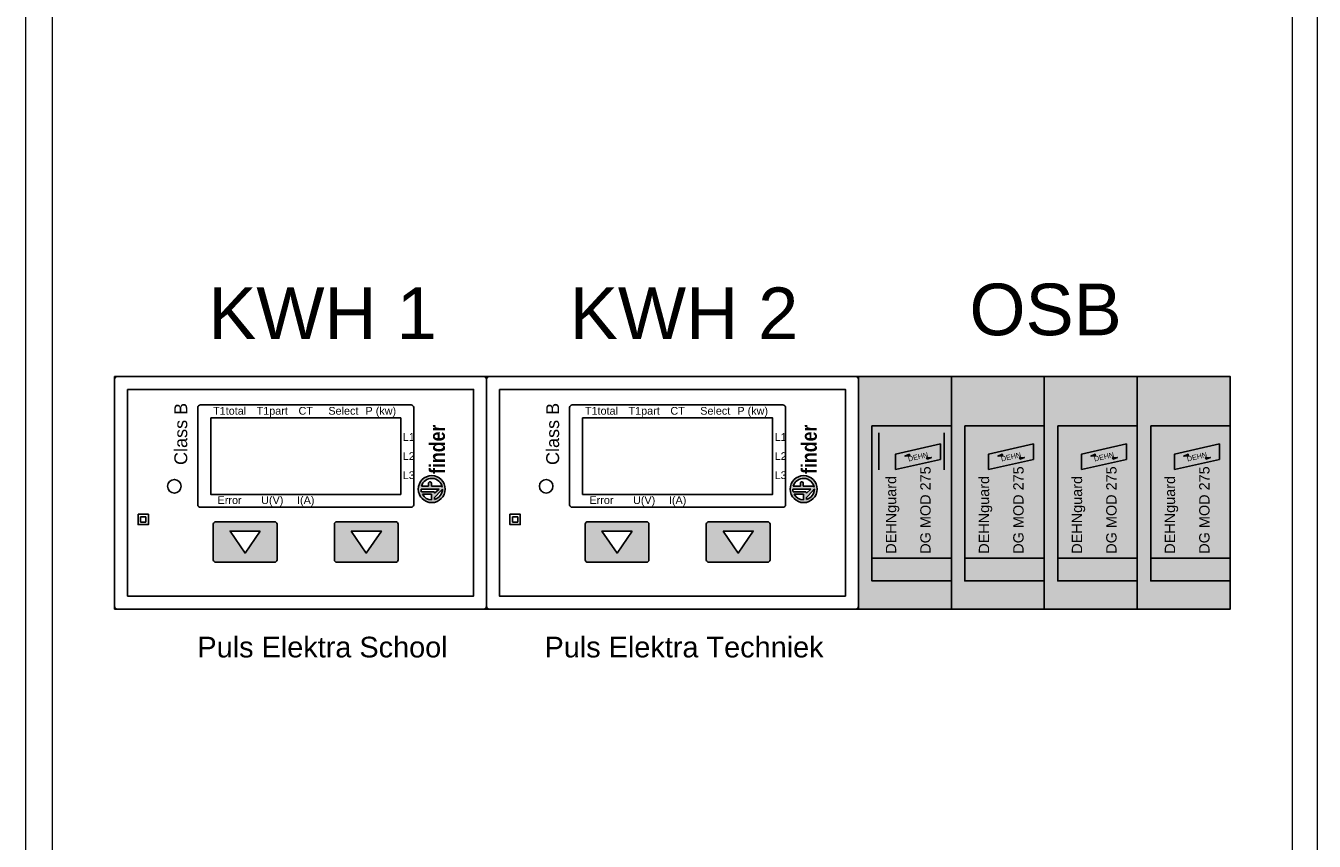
# Model space of a CAD drawing. Header units: millimetres. Extents: x -28773 to 440, y 8099 to 27744.
# Tile 4 of 17: x -28773 to -26278, y 22823 to 24402. Entities that reach past the tile are written whole.
import ezdxf
from ezdxf.enums import TextEntityAlignment as Align

# ---------------------------------------------------------------- set-up
doc = ezdxf.new("R2010")
doc.units = ezdxf.units.MM
doc.header["$LTSCALE"] = 100
doc.layers.add('EL$6----', color=7, linetype='Continuous')
doc.layers.add('PDF_Geometry', color=7, linetype='Continuous')
doc.styles.add('Arial', font='arial.ttf')
doc.styles.get("Standard").update_dxf_attribs({"font": 'arial.ttf'})

# ---------------------------------------------------------------- blocks, each defined once
blk = doc.blocks.new('*U33')
blk.add_lwpolyline([(172, -3980.7), (2332, -3980.7), (2332, -3530.7), (172, -3530.7)], close=True)
at = {"layer": 'PDF_Geometry', "lineweight": 5}
blk.add_lwpolyline([(0, -6009), (0, 0), (2500.4, 0), (2500.4, -6009), (0, -6009)], dxfattribs=at)
blk.add_lwpolyline([(2452.2, -5909), (51.9, -5909), (51.9, -100.1), (2452.2, -100.1)], close=True, dxfattribs=at)
blk = doc.blocks.new('finderlogo')
blk.add_circle((-34240.965, -74246.009), 1.044)
blk = doc.blocks.new('finder logo tekst')
at = {"true_color": 0x000000}
h = blk.add_hatch(color=18, dxfattribs=at)
h.dxf.hatch_style = 1
h.paths.add_polyline_path([(0, 0, 1), (2.088, 0, 1)])
h.paths.add_polyline_path([(0.642, 0.727), (0.642, 0.007), (0.213, 0.01, -0.269632)], flags=16)
h.paths.add_polyline_path([(0.847, 0.807, -0.062883), (1.053, 0.831), (1.053, -0.567), (0.732, -0.213), (0.783, -0.213), (0.825, -0.182), (0.847, -0.095)], flags=16)
h.paths.add_polyline_path([(1.267, 0.8, -0.798805), (1.188, -0.818), (1.235, -0.781), (1.265, -0.703), (1.267, 0.029), (1.513, 0.029), (1.581, 0.06), (1.612, 0.128), (1.613, 0.15), (1.607, 0.171), (1.588, 0.206), (1.555, 0.234), (1.534, 0.242), (1.514, 0.245), (1.267, 0.246)], flags=16)
h.paths.add_polyline_path([(0.93, -0.731), (1.034, -0.825), (1.051, -0.831, -0.340321), (0.243, -0.219), (0.402, -0.218)], flags=16)
for p, q in [((0.642, 0.007), (0.213, 0.01)), ((0.642, 0.727), (0.642, 0.007)), ((0.847, -0.095), (0.847, 0.807)), ((1.053, 0.831), (1.053, -0.567)), ((1.265, -0.703), (1.267, 0.029)), ((1.267, 0.246), (1.267, 0.8)), ((1.514, 0.245), (1.267, 0.246)), ((1.267, 0.029), (1.513, 0.029)), ((1.513, 0.029), (1.581, 0.06)), ((1.534, 0.242), (1.514, 0.245)), ((1.555, 0.234), (1.534, 0.242)), ((1.588, 0.206), (1.555, 0.234)), ((1.581, 0.06), (1.612, 0.128)), ((1.607, 0.171), (1.588, 0.206)), ((1.613, 0.15), (1.607, 0.171)), ((1.612, 0.128), (1.613, 0.15)), ((0.243, -0.219), (0.402, -0.218)), ((0.402, -0.217), (0.93, -0.731)), ((0.732, -0.213), (0.783, -0.213)), ((1.053, -0.567), (0.732, -0.213)), ((0.783, -0.213), (0.825, -0.182)), ((0.825, -0.182), (0.847, -0.095)), ((0.93, -0.731), (1.034, -0.825)), ((1.034, -0.825), (1.051, -0.831)), ((1.188, -0.818), (1.235, -0.781)), ((1.235, -0.781), (1.265, -0.703))]:
    blk.add_line(p, q)
for start, end in [(118.92307, 179.28276), (89.35111, 103.74393), (279.9814, 74.45355), (195.28752, 270.46563)]:
    blk.add_arc((1.044, 0), 0.831, start, end)
blk.add_blockref('finderlogo', (34242.009, 74246.009))
at = {"insert": (2.22, 0.178), "char_height": 1.2, "attachment_point": 1, "style": 'Arial'}
blk.add_mtext_dynamic_manual_height_columns('{\\fArial Narrow|b1|i0|c0|p34;finder}', width=6.95816, gutter_width=6, heights=[0], dxfattribs=at)
blk = doc.blocks.new('Finder CLASS B')
at = {"ltscale": 0.75}
h = blk.add_hatch(color=7, dxfattribs=at)
h.dxf.hatch_style = 1
h.paths.add_polyline_path([(191, -354.6, 0.414214), (196, -359.6), (309.5, -359.6, 0.414214), (314.5, -354.6), (314.5, -286, 0.414214), (309.5, -281), (196, -281, 0.414214), (191, -286)])
h.paths.add_polyline_path([(223.5, -299), (282, -299), (252.7, -341.6)], flags=16)
h = blk.add_hatch(color=7, dxfattribs=at)
h.dxf.hatch_style = 1
h.paths.add_polyline_path([(425.5, -286, -0.414214), (430.5, -281), (544, -281, -0.414214), (549, -286), (549, -354.6, -0.414214), (544, -359.6), (430.5, -359.6, -0.414214), (425.5, -354.6)])
h.paths.add_polyline_path([(516.5, -299), (458, -299), (487.3, -341.6)], flags=16)
for points in [[(5, 0), (715, 0, -0.414214), (720, -5), (720, -445, -0.414214), (715, -450), (5, -450, -0.414214), (0, -445), (0, -5, -0.414214)], [(166, -54.9), (574, -54.9, -0.414214), (579, -59.9), (579, -248.1, -0.414214), (574, -253.1), (166, -253.1, -0.414214), (161, -248.1), (161, -59.9, -0.414214)], [(196, -281), (309.5, -281, -0.414214), (314.5, -286), (314.5, -354.6, -0.414214), (309.5, -359.6), (196, -359.6, -0.414214), (191, -354.6), (191, -286, -0.414214)], [(544, -281), (430.5, -281, 0.414214), (425.5, -286), (425.5, -354.6, 0.414214), (430.5, -359.6), (544, -359.6, 0.414214), (549, -354.6), (549, -286, 0.414214)]]:
    blk.add_lwpolyline(points, format="xyb", close=True, dxfattribs=at)
for points in [[(25, -25), (695, -25), (695, -425), (25, -425)], [(186, -79.9), (554, -79.9), (554, -228.1), (186, -228.1)], [(45.4, -266.6), (65.4, -266.6), (65.4, -286.6), (45.4, -286.6)], [(50.4, -271.6), (60.4, -271.6), (60.4, -281.6), (50.4, -281.6)], [(282, -299), (252.7, -341.6), (223.5, -299)], [(458, -299), (487.3, -341.6), (516.5, -299)]]:
    blk.add_lwpolyline(points, close=True, dxfattribs=at)
blk.add_circle((115.6, -212.3), 13.1, dxfattribs=at)
at = {"xscale": 25, "yscale": 25, "zscale": 20, "rotation": 90}
blk.add_blockref('finder logo tekst', (614, -244), dxfattribs=at)
at = {"ltscale": 0.75, "insert": (115.6, -171.2), "char_height": 25, "attachment_point": 1, "rotation": 90}
blk.add_mtext_dynamic_manual_height_columns('Class B', width=145.325, gutter_width=125, heights=[0], dxfattribs=at)
at = {"ltscale": 0.75, "char_height": 15, "style": 'Arial'}
for s, width, insert, attachment_point in [('T1total', 45.635, (222.6, -58.8), 2), ('T1part', 45.635, (305.2, -58.8), 2), ('CT', 45.635, (370, -58.8), 2), ('Select', 45.635, (442.9, -58.8), 2), ('P (kw)', 86.366, (515.4, -58.8), 2), ('L1', 45.635, (557.9, -116.9), 4), ('L2', 45.635, (557.9, -154), 4), ('L3', 45.635, (557.9, -191), 4), ('Error', 45.635, (222.6, -231.7), 2), ('U(V)', 45.635, (305.2, -231.7), 2), ('I(A)', 45.635, (370, -231.7), 2)]:
    blk.add_mtext_dynamic_manual_height_columns(s, width=width, gutter_width=125, heights=[0], dxfattribs=dict(at, insert=insert, attachment_point=attachment_point))
blk = doc.blocks.new('OSB2')
h = blk.add_hatch(color=20)
h.dxf.hatch_style = 1
h.paths.add_polyline_path([(200, 450), (0, 450), (0, 0), (200, 0)])
h.paths.add_polyline_path([(200, 354.5), (200, 54.5), (26.1, 54.5), (26.1, 354.5)], flags=17)
h = blk.add_hatch(color=20)
h.dxf.hatch_style = 1
h.paths.add_polyline_path([(380, 450), (180, 450), (180, 0), (380, 0)])
h.paths.add_polyline_path([(380, 354.5), (380, 54.5), (206.1, 54.5), (206.1, 354.5)], flags=17)
h = blk.add_hatch(color=20)
h.dxf.hatch_style = 1
h.paths.add_polyline_path([(560, 450), (360, 450), (360, 0), (560, 0)])
h.paths.add_polyline_path([(560, 354.5), (560, 54.5), (386.1, 54.5), (386.1, 354.5)], flags=17)
h = blk.add_hatch(color=20)
h.dxf.hatch_style = 1
h.paths.add_polyline_path([(720, 450), (540, 450), (540, 0), (720, 0)])
h.paths.add_polyline_path([(720, 354.5), (720, 54.5), (566.1, 54.5), (566.1, 354.5)])
h = blk.add_hatch(color=7)
h.dxf.hatch_style = 1
h.paths.add_polyline_path([(26.1, 354.5), (180, 354.5), (180, 98.3), (26.1, 98.3)])
h.paths.add_polyline_path([(206.1, 354.5), (360, 354.5), (360, 98.3), (206.1, 98.3)])
h.paths.add_polyline_path([(386.1, 354.5), (540, 354.5), (540, 98.3), (386.1, 98.3)])
h.paths.add_polyline_path([(566.1, 354.5), (720, 354.5), (720, 98.3), (566.1, 98.3)])
h = blk.add_hatch(color=20)
h.dxf.hatch_style = 1
h.paths.add_polyline_path([(72.1, 269.9), (158.9, 289.6), (158.9, 319.6), (72.1, 299.9)])
h = blk.add_hatch(color=256)
h.dxf.hatch_style = 1
h.paths.add_polyline_path([(99.4, 296.5), (90.1, 296.1), (98.7, 299.7)])
h.paths.add_polyline_path([(132.9, 289.8), (141.5, 293.5), (132.2, 293)])
h = blk.add_hatch(color=255)
h.dxf.hatch_style = 1
h.paths.add_polyline_path([(132.9, 289.8), (141.5, 293.5), (132.2, 293)])
h.paths.add_polyline_path([(99.4, 296.5), (90.1, 296.1), (98.7, 299.7)])
h = blk.add_hatch(color=20)
h.dxf.hatch_style = 1
h.paths.add_polyline_path([(252.1, 269.9), (338.9, 289.6), (338.9, 319.6), (252.1, 299.9)])
h = blk.add_hatch(color=256)
h.dxf.hatch_style = 1
h.paths.add_polyline_path([(279.4, 296.5), (270.1, 296.1), (278.7, 299.7)])
h.paths.add_polyline_path([(312.9, 289.8), (321.5, 293.5), (312.2, 293)])
h = blk.add_hatch(color=255)
h.dxf.hatch_style = 1
h.paths.add_polyline_path([(312.9, 289.8), (321.5, 293.5), (312.2, 293)])
h.paths.add_polyline_path([(279.4, 296.5), (270.1, 296.1), (278.7, 299.7)])
h = blk.add_hatch(color=20)
h.dxf.hatch_style = 1
h.paths.add_polyline_path([(432.1, 269.9), (518.9, 289.6), (518.9, 319.6), (432.1, 299.9)])
h = blk.add_hatch(color=256)
h.dxf.hatch_style = 1
h.paths.add_polyline_path([(459.4, 296.5), (450.1, 296.1), (458.7, 299.7)])
h.paths.add_polyline_path([(492.9, 289.8), (501.5, 293.5), (492.2, 293)])
h = blk.add_hatch(color=255)
h.dxf.hatch_style = 1
h.paths.add_polyline_path([(492.9, 289.8), (501.5, 293.5), (492.2, 293)])
h.paths.add_polyline_path([(459.4, 296.5), (450.1, 296.1), (458.7, 299.7)])
h = blk.add_hatch(color=20)
h.dxf.hatch_style = 1
h.paths.add_polyline_path([(612.1, 269.9), (698.9, 289.6), (698.9, 319.6), (612.1, 299.9)])
h = blk.add_hatch(color=256)
h.dxf.hatch_style = 1
h.paths.add_polyline_path([(639.4, 296.5), (630.1, 296.1), (638.7, 299.7)])
h.paths.add_polyline_path([(672.9, 289.8), (681.5, 293.5), (672.2, 293)])
h = blk.add_hatch(color=255)
h.dxf.hatch_style = 1
h.paths.add_polyline_path([(672.9, 289.8), (681.5, 293.5), (672.2, 293)])
h.paths.add_polyline_path([(639.4, 296.5), (630.1, 296.1), (638.7, 299.7)])
at = {"true_color": 0x139b48}
h = blk.add_hatch(color=114, dxfattribs=at)
h.dxf.hatch_style = 1
h.paths.add_polyline_path([(26.1, 98.3), (180, 98.3), (180, 54.5), (26.1, 54.5)])
h = blk.add_hatch(color=114, dxfattribs=at)
h.dxf.hatch_style = 1
h.paths.add_polyline_path([(206.1, 98.3), (360, 98.3), (360, 54.5), (206.1, 54.5)])
h = blk.add_hatch(color=114, dxfattribs=at)
h.dxf.hatch_style = 1
h.paths.add_polyline_path([(386.1, 98.3), (540, 98.3), (540, 54.5), (386.1, 54.5)])
h = blk.add_hatch(color=114, dxfattribs=at)
h.dxf.hatch_style = 1
h.paths.add_polyline_path([(566.1, 98.3), (720, 98.3), (720, 54.5), (566.1, 54.5)])
for points in [[(720, 0), (720, 450), (0, 450), (0, 0)], [(26.1, 98.3), (180, 98.3), (180, 54.5), (26.1, 54.5)], [(206.1, 98.3), (360, 98.3), (360, 54.5), (206.1, 54.5)], [(386.1, 98.3), (540, 98.3), (540, 54.5), (386.1, 54.5)], [(566.1, 98.3), (720, 98.3), (720, 54.5), (566.1, 54.5)]]:
    blk.add_lwpolyline(points, close=True)
for points in [[(180, 0), (180, 450)], [(360, 0), (360, 450)], [(540, 0), (540, 450)]]:
    blk.add_lwpolyline(points)
at = {"color": 255}
for points in [[(26.1, 354.5), (180, 354.5), (180, 98.3), (26.1, 98.3)], [(206.1, 354.5), (360, 354.5), (360, 98.3), (206.1, 98.3)], [(386.1, 354.5), (540, 354.5), (540, 98.3), (386.1, 98.3)], [(566.1, 354.5), (720, 354.5), (720, 98.3), (566.1, 98.3)]]:
    blk.add_lwpolyline(points, close=True, dxfattribs=at)
at = {"flags": 128}
for points in [[(39.8, 340.9), (39.8, 269.4)], [(166.3, 340.9), (166.3, 269.4)]]:
    blk.add_lwpolyline(points, dxfattribs=at)
for points in [[(72.1, 269.9), (158.9, 289.6), (158.9, 319.6), (72.1, 299.9)], [(99.4, 296.5), (90.1, 296.1), (98.7, 299.7)], [(252.1, 269.9), (338.9, 289.6), (338.9, 319.6), (252.1, 299.9)], [(279.4, 296.5), (270.1, 296.1), (278.7, 299.7)], [(432.1, 269.9), (518.9, 289.6), (518.9, 319.6), (432.1, 299.9)], [(459.4, 296.5), (450.1, 296.1), (458.7, 299.7)], [(612.1, 269.9), (698.9, 289.6), (698.9, 319.6), (612.1, 299.9)], [(639.4, 296.5), (630.1, 296.1), (638.7, 299.7)], [(132.9, 289.8), (141.5, 293.5), (132.2, 293)], [(312.9, 289.8), (321.5, 293.5), (312.2, 293)], [(492.9, 289.8), (501.5, 293.5), (492.2, 293)], [(672.9, 289.8), (681.5, 293.5), (672.2, 293)]]:
    blk.add_lwpolyline(points, close=True, dxfattribs=at)
at = {"color": 7, "char_height": 10, "attachment_point": 5, "rotation": 12.7681, "style": 'Arial'}
for insert in [(115.5, 294.8), (295.5, 294.8), (475.5, 294.8), (655.5, 294.8)]:
    blk.add_mtext_dynamic_manual_height_columns('DEHN', width=88.37, gutter_width=6, heights=[0], dxfattribs=dict(at, insert=insert))
at = {"color": 250, "char_height": 20, "attachment_point": 1, "rotation": 90, "style": 'Arial'}
for insert in [(53.2, 107), (233.2, 107), (413.2, 107), (593.2, 107)]:
    blk.add_mtext_dynamic_manual_height_columns('DEHNguard\\P\\PDG MOD 275', width=410.711, gutter_width=6, heights=[0], dxfattribs=dict(at, insert=insert))

msp = doc.modelspace()

# ---------------------------------------------------------------- block references
at = {"layer": 'EL$6----'}
for name, p in [('*U33', (-28773.1, 27253.4)), ('OSB2', (-27161, 23272.7))]:
    msp.add_blockref(name, p, dxfattribs=at)
at = {"layer": 'EL$6----', "ltscale": 0.75}
for p in [(-28601, 23722.7), (-27881, 23722.7)]:
    msp.add_blockref('Finder CLASS B', p, dxfattribs=at)

# ---------------------------------------------------------------- texts
at = {"layer": 'EL$6----', "style": 'Arial'}
for s, height, p in [('OSB', 100, (-26798.5, 23772.7)), ('KWH 1', 100, (-28198.5, 23765.2)), ('KWH 2', 100, (-27498.5, 23765.2)), ('Puls Elektra School', 40, (-28198.5, 23167)), ('Puls Elektra Techniek', 40, (-27498.5, 23167))]:
    msp.add_text(s, height=height, dxfattribs=at).set_placement(p, align=Align.BOTTOM_CENTER)

doc.saveas('drawing.dxf')
